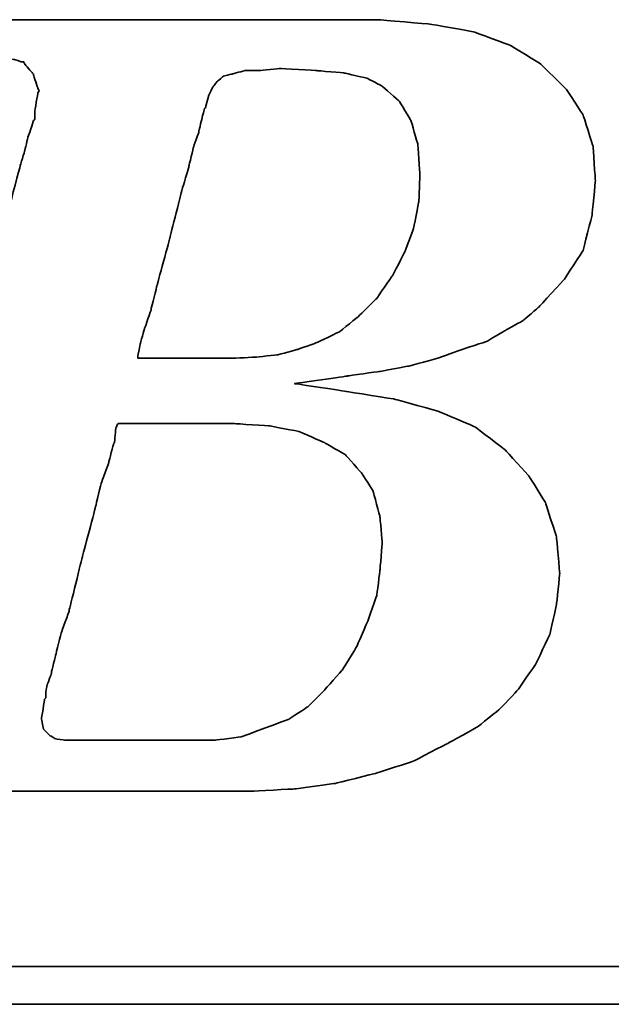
# Model space of a CAD drawing. Header units: millimetres. Extents: x 455 to 856, y 95 to 250.
# Tile 31 of 50: x 753.8 to 757.35, y 138.47 to 144.39. Entities that reach past the tile are written whole.
import ezdxf

# ---------------------------------------------------------------- set-up
doc = ezdxf.new("R2010")
doc.units = ezdxf.units.MM
doc.layers.add('DIM', color=4, linetype='CONTINUOUS')
doc.layers.add('layer 1', color=7, linetype='CONTINUOUS')

# ---------------------------------------------------------------- blocks, each defined once
blk = doc.blocks.new('TBI MOTION logo(完整正式版)')
at = {"layer": 'layer 1', "color": 22, "lineweight": 35}
for points, knots in [([(-64.65375, -6.86375), (-64.65375, -6.86375), (-64.84375, -7.29625), (-64.84375, -7.29625), (-64.84375, -7.29625), (-64.84375, -7.29625), (-64.86875, -7.34375), (-64.86875, -7.34375), (-64.86875, -7.34375), (-64.86875, -7.34375), (-64.86875, -7.36875), (-64.86875, -7.36875), (-64.86875, -7.36875), (-64.86875, -7.36875), (-65.15375, -7.65375), (-65.15375, -7.65375), (-65.15375, -7.65375), (-65.15375, -7.65375), (-65.17875, -7.65375), (-65.17875, -7.65375), (-65.17875, -7.65375), (-65.17875, -7.65375), (-65.20375, -7.67875), (-65.20375, -7.67875), (-65.20375, -7.67875), (-65.20375, -7.67875), (-65.58875, -7.87125), (-65.58875, -7.87125), (-65.58875, -7.87125), (-65.58875, -7.87125), (-65.63375, -7.87125), (-65.63375, -7.87125), (-65.63375, -7.87125), (-65.63375, -7.87125), (-65.65875, -7.89375), (-65.65875, -7.89375), (-65.65875, -7.89375), (-65.65875, -7.89375), (-66.09375, -7.94375), (-66.09375, -7.94375), (-66.09375, -7.94375), (-66.09375, -7.94375), (-66.11375, -7.94375), (-66.11375, -7.94375), (-66.11375, -7.94375), (-66.11375, -7.94375), (-66.16375, -7.94375), (-66.16375, -7.94375), (-66.16375, -7.94375), (-66.16375, -7.94375), (-66.30875, -7.94375), (-66.30875, -7.94375), (-66.30875, -7.94375), (-66.30875, -7.94375), (-66.69375, -7.94375), (-66.69375, -7.94375), (-66.69375, -7.94375), (-66.69375, -7.94375), (-67.07375, -7.94375), (-67.07375, -7.94375), (-67.07375, -7.94375), (-67.07375, -7.94375), (-67.12375, -7.94375), (-67.12375, -7.94375), (-67.12375, -7.94375), (-67.12375, -7.94375), (-67.12375, -7.96625), (-67.12375, -7.96625), (-67.12375, -7.96625), (-67.12375, -7.96625), (-67.14875, -7.99125), (-67.14875, -7.99125), (-67.14875, -7.99125), (-67.14875, -7.99125), (-67.24375, -8.34875), (-67.24375, -8.34875), (-67.24375, -8.34875), (-67.24375, -8.34875), (-67.31375, -8.68625), (-67.31375, -8.68625), (-67.31375, -8.68625), (-67.31375, -8.68625), (-67.26875, -8.68625), (-67.26875, -8.68625), (-67.26875, -8.68625), (-67.26875, -8.68625), (-67.07375, -8.68625), (-67.07375, -8.68625), (-67.07375, -8.68625), (-67.07375, -8.68625), (-66.54875, -8.68625), (-66.54875, -8.68625), (-66.54875, -8.68625), (-66.54875, -8.68625), (-65.82625, -8.68625), (-65.82625, -8.68625), (-65.82625, -8.68625), (-65.82625, -8.68625), (-65.01375, -8.68625), (-65.01375, -8.68625), (-65.01375, -8.68625), (-65.01375, -8.68625), (-64.05375, -8.68625), (-64.05375, -8.68625), (-64.05375, -8.68625), (-64.05375, -8.68625), (-62.08375, -8.68625), (-62.08375, -8.68625), (-62.08375, -8.68625), (-62.08375, -8.68625), (-60.06875, -8.68625), (-60.06875, -8.68625), (-60.06875, -8.68625), (-60.06875, -8.68625), (-59.10875, -8.68625), (-59.10875, -8.68625), (-59.10875, -8.68625), (-59.10875, -8.68625), (-58.29375, -8.68625), (-58.29375, -8.68625), (-58.29375, -8.68625), (-58.29375, -8.68625), (-57.57375, -8.68625), (-57.57375, -8.68625), (-57.57375, -8.68625), (-57.57375, -8.68625), (-57.04875, -8.68625), (-57.04875, -8.68625), (-57.04875, -8.68625), (-57.04875, -8.68625), (-56.85375, -8.68625), (-56.85375, -8.68625), (-56.85375, -8.68625), (-56.85375, -8.68625), (-56.70875, -8.68625), (-56.70875, -8.68625), (-56.70875, -8.68625), (-56.70875, -8.68625), (-56.61375, -8.68625), (-56.61375, -8.68625), (-56.61375, -8.68625), (-56.61375, -8.68625), (-56.56875, -8.68625), (-56.56875, -8.68625), (-56.56875, -8.68625), (-56.56875, -8.68625), (-55.65375, -8.63875), (-55.65375, -8.63875), (-55.65375, -8.63875), (-55.65375, -8.63875), (-54.76875, -8.51875), (-54.76875, -8.51875), (-54.76875, -8.51875), (-54.76875, -8.51875), (-53.90375, -8.30375), (-53.90375, -8.30375), (-53.90375, -8.30375), (-53.90375, -8.30375), (-53.08875, -8.03875), (-53.08875, -8.03875), (-53.08875, -8.03875), (-53.08875, -8.03875), (-52.34375, -7.65375), (-52.34375, -7.65375), (-52.34375, -7.65375), (-52.34375, -7.65375), (-51.69875, -7.29625), (-51.69875, -7.29625), (-51.69875, -7.29625), (-51.69875, -7.29625), (-51.21875, -6.91125), (-51.21875, -6.91125), (-51.21875, -6.91125), (-51.21875, -6.91125), (-50.83375, -6.50375), (-50.83375, -6.50375), (-50.83375, -6.50375), (-50.83375, -6.50375), (-50.44875, -5.94875), (-50.44875, -5.94875), (-50.44875, -5.94875), (-50.44875, -5.94875), (-50.13875, -5.30375), (-50.13875, -5.30375), (-50.13875, -5.30375), (-50.13875, -5.30375), (-49.99375, -4.65375), (-49.99375, -4.65375), (-49.99375, -4.65375), (-49.99375, -4.65375), (-49.92375, -3.98375), (-49.92375, -3.98375), (-49.92375, -3.98375), (-49.92375, -3.98375), (-49.99375, -3.19374), (-49.99375, -3.19374), (-49.99375, -3.19374), (-49.99375, -3.19374), (-50.23374, -2.44874), (-50.23374, -2.44874), (-50.23374, -2.44874), (-50.23374, -2.44874), (-50.59375, -1.87374), (-50.59375, -1.87374), (-50.59375, -1.87374), (-50.59375, -1.87374), (-51.09875, -1.31874), (-51.09875, -1.31874), (-51.09875, -1.31874), (-51.09875, -1.31874), (-51.74375, -0.81875), (-51.74375, -0.81875), (-51.74375, -0.81875), (-51.74375, -0.81875), (-52.53875, -0.48125), (-52.53875, -0.48125), (-52.53875, -0.48125), (-52.53875, -0.48125), (-53.47375, -0.21875), (-53.47375, -0.21875), (-53.47375, -0.21875), (-53.47375, -0.21875), (-54.52875, -0.04874), (-54.52875, -0.04874), (-54.52875, -0.04874), (-54.52875, -0.04874), (-55.65375, 0.12125), (-55.65375, 0.12125), (-55.65375, 0.12125), (-55.65375, 0.12125), (-54.50375, 0.28624), (-54.50375, 0.28624), (-54.50375, 0.28624), (-54.50375, 0.28624), (-53.83375, 0.38124), (-53.83375, 0.38124), (-53.83375, 0.38124), (-53.83375, 0.38124), (-53.18375, 0.50125), (-53.18375, 0.50125), (-53.18375, 0.50125), (-53.18375, 0.50125), (-52.55875, 0.66874), (-52.55875, 0.66874), (-52.55875, 0.66874), (-52.55875, 0.66874), (-52.03375, 0.86124), (-52.03375, 0.86124), (-52.03375, 0.86124), (-52.03375, 0.86124), (-51.50374, 1.03124), (-51.50374, 1.03124), (-51.50374, 1.03124), (-51.50374, 1.03124), (-51.09875, 1.27125), (-51.09875, 1.27125), (-51.09875, 1.27125), (-51.09875, 1.27125), (-50.71375, 1.48624), (-50.71375, 1.48624), (-50.71375, 1.48624), (-50.71375, 1.48624), (-50.37625, 1.77625), (-50.37625, 1.77625), (-50.37625, 1.77625), (-50.37625, 1.77625), (-49.82375, 2.37625), (-49.82375, 2.37625), (-49.82375, 2.37625), (-49.82375, 2.37625), (-49.41875, 2.99625), (-49.41875, 2.99625), (-49.41875, 2.99625), (-49.41875, 2.99625), (-49.22375, 3.76625), (-49.22375, 3.76625), (-49.22375, 3.76625), (-49.22375, 3.76625), (-49.15375, 4.50874), (-49.15375, 4.50874), (-49.15375, 4.50874), (-49.15375, 4.50874), (-49.20375, 5.25125), (-49.20375, 5.25125), (-49.20375, 5.25125), (-49.20375, 5.25125), (-49.41875, 5.92625), (-49.41875, 5.92625), (-49.41875, 5.92625), (-49.41875, 5.92625), (-49.77875, 6.47625), (-49.77875, 6.47625), (-49.77875, 6.47625), (-49.77875, 6.47625), (-50.33125, 7.02624), (-50.33125, 7.02624), (-50.33125, 7.02624), (-50.33125, 7.02624), (-51.00125, 7.43625), (-51.00125, 7.43625), (-51.00125, 7.43625), (-51.00125, 7.43625), (-51.79375, 7.72625), (-51.79375, 7.72625), (-51.79375, 7.72625), (-51.79375, 7.72625), (-52.72875, 7.89124), (-52.72875, 7.89124), (-52.72875, 7.89124), (-52.72875, 7.89124), (-53.83375, 7.98625), (-53.83375, 7.98625), (-53.83375, 7.98625), (-53.83375, 7.98625), (-53.92875, 7.98625), (-53.92875, 7.98625), (-53.92875, 7.98625), (-53.92875, 7.98625), (-54.26375, 7.98625), (-54.26375, 7.98625), (-54.26375, 7.98625), (-54.26375, 7.98625), (-54.74375, 7.98625), (-54.74375, 7.98625), (-54.74375, 7.98625), (-54.74375, 7.98625), (-55.36875, 7.98625), (-55.36875, 7.98625), (-55.36875, 7.98625), (-55.36875, 7.98625), (-56.13375, 7.98625), (-56.13375, 7.98625), (-56.13375, 7.98625), (-56.13375, 7.98625), (-56.94875, 7.98625), (-56.94875, 7.98625), (-56.94875, 7.98625), (-56.94875, 7.98625), (-58.77625, 7.98625), (-58.77625, 7.98625), (-58.77625, 7.98625), (-58.77625, 7.98625), (-60.59875, 7.98625), (-60.59875, 7.98625), (-60.59875, 7.98625), (-60.59875, 7.98625), (-61.41375, 7.98625), (-61.41375, 7.98625), (-61.41375, 7.98625), (-61.41375, 7.98625), (-62.17875, 7.98625), (-62.17875, 7.98625), (-62.17875, 7.98625), (-62.17875, 7.98625), (-62.80375, 7.98625), (-62.80375, 7.98625), (-62.80375, 7.98625), (-62.80375, 7.98625), (-63.30625, 7.98625), (-63.30625, 7.98625), (-63.30625, 7.98625), (-63.30625, 7.98625), (-63.57375, 7.98625), (-63.57375, 7.98625), (-63.57375, 7.98625), (-63.57375, 7.98625), (-63.57375, 7.96375), (-63.57375, 7.96375), (-63.57375, 7.96375), (-63.57375, 7.96375), (-63.59875, 7.94125), (-63.59875, 7.94125), (-63.59875, 7.94125), (-63.59875, 7.94125), (-63.69375, 7.55625), (-63.69375, 7.55625), (-63.69375, 7.55625), (-63.69375, 7.55625), (-63.76375, 7.24624), (-63.76375, 7.24624), (-63.76375, 7.24624), (-63.76375, 7.24624), (-63.23875, 7.24624), (-63.23875, 7.24624), (-63.23875, 7.24624), (-63.23875, 7.24624), (-62.75875, 7.24624), (-62.75875, 7.24624), (-62.75875, 7.24624), (-62.75875, 7.24624), (-62.61125, 7.24624), (-62.61125, 7.24624), (-62.61125, 7.24624), (-62.61125, 7.24624), (-62.56625, 7.24624), (-62.56625, 7.24624), (-62.56625, 7.24624), (-62.56625, 7.24624), (-62.22875, 7.24624), (-62.22875, 7.24624), (-62.22875, 7.24624), (-62.22875, 7.24624), (-62.20375, 7.24624), (-62.20375, 7.24624), (-62.20375, 7.24624), (-62.20375, 7.24624), (-62.17875, 7.21875), (-62.17875, 7.21875), (-62.17875, 7.21875), (-62.17875, 7.21875), (-61.96375, 7.17125), (-61.96375, 7.17125), (-61.96375, 7.17125), (-61.96375, 7.17125), (-61.72375, 7.12624), (-61.72375, 7.12624), (-61.72375, 7.12624), (-61.72375, 7.12624), (-61.70375, 7.12624), (-61.70375, 7.12624), (-61.70375, 7.12624), (-61.70375, 7.12624), (-61.55875, 7.07624), (-61.55875, 7.07624), (-61.55875, 7.07624), (-61.55875, 7.07624), (-61.50875, 7.07624), (-61.50875, 7.07624), (-61.50875, 7.07624), (-61.50875, 7.07624), (-61.48375, 7.02624), (-61.48375, 7.02624), (-61.48375, 7.02624), (-61.48375, 7.02624), (-61.31875, 6.83375), (-61.31875, 6.83375), (-61.31875, 6.83375), (-61.31875, 6.83375), (-61.29375, 6.81125), (-61.29375, 6.81125), (-61.29375, 6.81125), (-61.29375, 6.81125), (-61.29375, 6.78625), (-61.29375, 6.78625), (-61.29375, 6.78625), (-61.29375, 6.78625), (-61.19875, 6.50124), (-61.19875, 6.50124), (-61.19875, 6.50124), (-61.19875, 6.50124), (-61.17375, 6.45124), (-61.17375, 6.45124), (-61.17375, 6.45124), (-61.17375, 6.45124), (-61.19875, 6.40625), (-61.19875, 6.40625), (-61.19875, 6.40625), (-61.19875, 6.40625), (-61.26875, 5.99624), (-61.26875, 5.99624), (-61.26875, 5.99624), (-61.26875, 5.99624), (-61.26875, 5.85125), (-61.26875, 5.85125), (-61.26875, 5.85125), (-61.26875, 5.85125), (-61.26875, 5.82625), (-61.26875, 5.82625), (-61.26875, 5.82625), (-61.26875, 5.82625), (-61.29375, 5.80625), (-61.29375, 5.80625), (-61.29375, 5.80625), (-61.29375, 5.80625), (-61.34125, 5.66125), (-61.34125, 5.66125), (-61.34125, 5.66125), (-61.34125, 5.66125), (-61.41375, 5.44625), (-61.41375, 5.44625), (-61.41375, 5.44625), (-61.41375, 5.44625), (-61.48375, 5.15625), (-61.48375, 5.15625), (-61.48375, 5.15625), (-61.48375, 5.15625), (-61.58375, 4.82124), (-61.58375, 4.82124), (-61.58375, 4.82124), (-61.58375, 4.82124), (-61.79875, 4.00375), (-61.79875, 4.00375), (-61.79875, 4.00375), (-61.79875, 4.00375), (-62.05875, 2.99625), (-62.05875, 2.99625), (-62.05875, 2.99625), (-62.05875, 2.99625), (-62.34875, 1.91625), (-62.34875, 1.91625), (-62.34875, 1.91625), (-62.34875, 1.91625), (-62.97375, -0.41124), (-62.97375, -0.41124), (-62.97375, -0.41124), (-62.97375, -0.41124), (-63.59875, -2.75875), (-63.59875, -2.75875), (-63.59875, -2.75875), (-63.59875, -2.75875), (-63.88375, -3.86374), (-63.88375, -3.86374), (-63.88375, -3.86374), (-63.88375, -3.86374), (-64.14875, -4.82374), (-64.14875, -4.82374), (-64.14875, -4.82374), (-64.14875, -4.82374), (-64.36375, -5.64125), (-64.36375, -5.64125), (-64.36375, -5.64125), (-64.36375, -5.64125), (-64.43625, -5.97625), (-64.43625, -5.97625), (-64.43625, -5.97625), (-64.43625, -5.97625), (-64.50875, -6.28625), (-64.50875, -6.28625), (-64.50875, -6.28625), (-64.50875, -6.28625), (-64.50875, -6.30875), (-64.50875, -6.30875), (-64.50875, -6.30875), (-64.50875, -6.30875), (-64.57875, -6.50375), (-64.57875, -6.50375), (-64.57875, -6.50375), (-64.57875, -6.50375), (-64.62875, -6.69625), (-64.62875, -6.69625), (-64.62875, -6.69625), (-64.62875, -6.69625), (-64.62875, -6.76875), (-64.62875, -6.76875), (-64.62875, -6.76875), (-64.62875, -6.76875), (-64.62875, -6.81375), (-64.62875, -6.81375), (-64.62875, -6.81375), (-64.62875, -6.81375), (-64.62875, -6.83875), (-64.62875, -6.83875), (-64.62875, -6.83875), (-64.62875, -6.83875), (-64.65375, -6.86375), (-64.65375, -6.86375)], [0, 0, 0, 0, 0.00719424, 0.00719424, 0.00719424, 0.00719425, 0.01438849, 0.01438849, 0.01438849, 0.0143885, 0.02158273, 0.02158273, 0.02158273, 0.02158274, 0.02877698, 0.02877698, 0.02877698, 0.02877699, 0.03597122, 0.03597122, 0.03597122, 0.03597123, 0.04316547, 0.04316547, 0.04316547, 0.04316548, 0.05035971, 0.05035971, 0.05035971, 0.05035972, 0.05755396, 0.05755396, 0.05755396, 0.05755397, 0.0647482, 0.0647482, 0.0647482, 0.06474821, 0.07194245, 0.07194245, 0.07194245, 0.07194246, 0.07913669, 0.07913669, 0.07913669, 0.0791367, 0.08633094, 0.08633094, 0.08633094, 0.08633095, 0.09352518, 0.09352518, 0.09352518, 0.09352519, 0.10071942, 0.10071942, 0.10071942, 0.10071943, 0.10791367, 0.10791367, 0.10791367, 0.10791368, 0.11510791, 0.11510791, 0.11510791, 0.11510792, 0.12230216, 0.12230216, 0.12230216, 0.12230217, 0.1294964, 0.1294964, 0.1294964, 0.12949641, 0.13669065, 0.13669065, 0.13669065, 0.13669066, 0.14388489, 0.14388489, 0.14388489, 0.1438849, 0.15107914, 0.15107914, 0.15107914, 0.15107915, 0.15827338, 0.15827338, 0.15827338, 0.15827339, 0.16546763, 0.16546763, 0.16546763, 0.16546764, 0.17266187, 0.17266187, 0.17266187, 0.17266188, 0.17985612, 0.17985612, 0.17985612, 0.17985613, 0.18705036, 0.18705036, 0.18705036, 0.18705037, 0.1942446, 0.1942446, 0.1942446, 0.19424461, 0.20143885, 0.20143885, 0.20143885, 0.20143886, 0.20863309, 0.20863309, 0.20863309, 0.2086331, 0.21582734, 0.21582734, 0.21582734, 0.21582735, 0.22302158, 0.22302158, 0.22302158, 0.22302159, 0.23021583, 0.23021583, 0.23021583, 0.23021584, 0.23741007, 0.23741007, 0.23741007, 0.23741008, 0.24460432, 0.24460432, 0.24460432, 0.24460433, 0.25179856, 0.25179856, 0.25179856, 0.25179857, 0.25899281, 0.25899281, 0.25899281, 0.25899282, 0.26618705, 0.26618705, 0.26618705, 0.26618706, 0.27338129, 0.27338129, 0.27338129, 0.2733813, 0.28057554, 0.28057554, 0.28057554, 0.28057555, 0.28776978, 0.28776978, 0.28776978, 0.28776979, 0.29496403, 0.29496403, 0.29496403, 0.29496404, 0.30215827, 0.30215827, 0.30215827, 0.30215828, 0.30935252, 0.30935252, 0.30935252, 0.30935253, 0.31654676, 0.31654676, 0.31654676, 0.31654677, 0.32374101, 0.32374101, 0.32374101, 0.32374102, 0.33093525, 0.33093525, 0.33093525, 0.33093526, 0.3381295, 0.3381295, 0.3381295, 0.33812951, 0.34532374, 0.34532374, 0.34532374, 0.34532375, 0.35251799, 0.35251799, 0.35251799, 0.352518, 0.35971223, 0.35971223, 0.35971223, 0.35971224, 0.36690647, 0.36690647, 0.36690647, 0.36690648, 0.37410072, 0.37410072, 0.37410072, 0.37410073, 0.38129496, 0.38129496, 0.38129496, 0.38129497, 0.38848921, 0.38848921, 0.38848921, 0.38848922, 0.39568345, 0.39568345, 0.39568345, 0.39568346, 0.4028777, 0.4028777, 0.4028777, 0.40287771, 0.41007194, 0.41007194, 0.41007194, 0.41007195, 0.41726619, 0.41726619, 0.41726619, 0.4172662, 0.42446043, 0.42446043, 0.42446043, 0.42446044, 0.43165468, 0.43165468, 0.43165468, 0.43165469, 0.43884892, 0.43884892, 0.43884892, 0.43884893, 0.44604317, 0.44604317, 0.44604317, 0.44604318, 0.45323741, 0.45323741, 0.45323741, 0.45323742, 0.46043165, 0.46043165, 0.46043165, 0.46043166, 0.4676259, 0.4676259, 0.4676259, 0.46762591, 0.47482014, 0.47482014, 0.47482014, 0.47482015, 0.48201439, 0.48201439, 0.48201439, 0.4820144, 0.48920863, 0.48920863, 0.48920863, 0.48920864, 0.49640288, 0.49640288, 0.49640288, 0.49640289, 0.50359712, 0.50359712, 0.50359712, 0.50359713, 0.51079137, 0.51079137, 0.51079137, 0.51079138, 0.51798561, 0.51798561, 0.51798561, 0.51798562, 0.52517986, 0.52517986, 0.52517986, 0.52517987, 0.5323741, 0.5323741, 0.5323741, 0.53237411, 0.53956835, 0.53956835, 0.53956835, 0.53956836, 0.54676259, 0.54676259, 0.54676259, 0.5467626, 0.55395683, 0.55395683, 0.55395683, 0.55395684, 0.56115108, 0.56115108, 0.56115108, 0.56115109, 0.56834532, 0.56834532, 0.56834532, 0.56834533, 0.57553957, 0.57553957, 0.57553957, 0.57553958, 0.58273381, 0.58273381, 0.58273381, 0.58273382, 0.58992806, 0.58992806, 0.58992806, 0.58992807, 0.5971223, 0.5971223, 0.5971223, 0.59712231, 0.60431655, 0.60431655, 0.60431655, 0.60431656, 0.61151079, 0.61151079, 0.61151079, 0.6115108, 0.61870504, 0.61870504, 0.61870504, 0.61870505, 0.62589928, 0.62589928, 0.62589928, 0.62589929, 0.63309353, 0.63309353, 0.63309353, 0.63309354, 0.64028777, 0.64028777, 0.64028777, 0.64028778, 0.64748201, 0.64748201, 0.64748201, 0.64748202, 0.65467626, 0.65467626, 0.65467626, 0.65467627, 0.6618705, 0.6618705, 0.6618705, 0.66187051, 0.66906475, 0.66906475, 0.66906475, 0.66906476, 0.67625899, 0.67625899, 0.67625899, 0.676259, 0.68345324, 0.68345324, 0.68345324, 0.68345325, 0.69064748, 0.69064748, 0.69064748, 0.69064749, 0.69784173, 0.69784173, 0.69784173, 0.69784174, 0.70503597, 0.70503597, 0.70503597, 0.70503598, 0.71223022, 0.71223022, 0.71223022, 0.71223023, 0.71942446, 0.71942446, 0.71942446, 0.71942447, 0.72661871, 0.72661871, 0.72661871, 0.72661872, 0.73381295, 0.73381295, 0.73381295, 0.73381296, 0.74100719, 0.74100719, 0.74100719, 0.7410072, 0.74820144, 0.74820144, 0.74820144, 0.74820145, 0.75539568, 0.75539568, 0.75539568, 0.75539569, 0.76258993, 0.76258993, 0.76258993, 0.76258994, 0.76978417, 0.76978417, 0.76978417, 0.76978418, 0.77697842, 0.77697842, 0.77697842, 0.77697843, 0.78417266, 0.78417266, 0.78417266, 0.78417267, 0.79136691, 0.79136691, 0.79136691, 0.79136692, 0.79856115, 0.79856115, 0.79856115, 0.79856116, 0.8057554, 0.8057554, 0.8057554, 0.80575541, 0.81294964, 0.81294964, 0.81294964, 0.81294965, 0.82014388, 0.82014388, 0.82014388, 0.82014389, 0.82733813, 0.82733813, 0.82733813, 0.82733814, 0.83453237, 0.83453237, 0.83453237, 0.83453238, 0.84172662, 0.84172662, 0.84172662, 0.84172663, 0.84892086, 0.84892086, 0.84892086, 0.84892087, 0.85611511, 0.85611511, 0.85611511, 0.85611512, 0.86330935, 0.86330935, 0.86330935, 0.86330936, 0.8705036, 0.8705036, 0.8705036, 0.87050361, 0.87769784, 0.87769784, 0.87769784, 0.87769785, 0.88489209, 0.88489209, 0.88489209, 0.8848921, 0.89208633, 0.89208633, 0.89208633, 0.89208634, 0.89928058, 0.89928058, 0.89928058, 0.89928059, 0.90647482, 0.90647482, 0.90647482, 0.90647483, 0.91366906, 0.91366906, 0.91366906, 0.91366907, 0.92086331, 0.92086331, 0.92086331, 0.92086332, 0.92805755, 0.92805755, 0.92805755, 0.92805756, 0.9352518, 0.9352518, 0.9352518, 0.93525181, 0.94244604, 0.94244604, 0.94244604, 0.94244605, 0.94964029, 0.94964029, 0.94964029, 0.9496403, 0.95683453, 0.95683453, 0.95683453, 0.95683454, 0.96402878, 0.96402878, 0.96402878, 0.96402879, 0.97122302, 0.97122302, 0.97122302, 0.97122303, 0.97841727, 0.97841727, 0.97841727, 0.97841728, 0.98561151, 0.98561151, 0.98561151, 0.98561152, 0.99280576, 0.99280576, 0.99280576, 0.99280577, 1, 1, 1, 1]), ([(-57.50375, 6.35625), (-57.50375, 6.35625), (-57.57375, 6.11625), (-57.57375, 6.11625), (-57.57375, 6.11625), (-57.57375, 6.11625), (-57.57375, 6.09125), (-57.57375, 6.09125), (-57.57375, 6.09125), (-57.57375, 6.09125), (-57.59875, 6.06625), (-57.59875, 6.06625), (-57.59875, 6.06625), (-57.59875, 6.06625), (-57.64875, 5.87625), (-57.64875, 5.87625), (-57.64875, 5.87625), (-57.64875, 5.87625), (-57.71875, 5.58875), (-57.71875, 5.58875), (-57.71875, 5.58875), (-57.71875, 5.58875), (-57.71875, 5.56625), (-57.71875, 5.56625), (-57.71875, 5.56625), (-57.71875, 5.56625), (-57.83875, 5.23125), (-57.83875, 5.23125), (-57.83875, 5.23125), (-57.83875, 5.23125), (-57.93625, 4.82124), (-57.93625, 4.82124), (-57.93625, 4.82124), (-57.93625, 4.82124), (-57.93625, 4.79624), (-57.93625, 4.79624), (-57.93625, 4.79624), (-57.93625, 4.79624), (-58.07875, 4.34125), (-58.07875, 4.34125), (-58.07875, 4.34125), (-58.07875, 4.34125), (-58.34375, 3.28625), (-58.34375, 3.28625), (-58.34375, 3.28625), (-58.34375, 3.28625), (-58.62875, 2.23124), (-58.62875, 2.23124), (-58.62875, 2.23124), (-58.62875, 2.23124), (-58.74875, 1.75125), (-58.74875, 1.75125), (-58.74875, 1.75125), (-58.74875, 1.75125), (-58.74875, 1.72625), (-58.74875, 1.72625), (-58.74875, 1.72625), (-58.74875, 1.72625), (-58.89375, 1.31625), (-58.89375, 1.31625), (-58.89375, 1.31625), (-58.89375, 1.31625), (-58.98875, 0.98124), (-58.98875, 0.98124), (-58.98875, 0.98124), (-58.98875, 0.98124), (-59.03875, 0.71625), (-59.03875, 0.71625), (-59.03875, 0.71625), (-59.03875, 0.71625), (-59.03875, 0.66874), (-59.03875, 0.66874), (-59.03875, 0.66874), (-59.03875, 0.66874), (-58.91875, 0.66874), (-58.91875, 0.66874), (-58.91875, 0.66874), (-58.91875, 0.66874), (-58.53375, 0.66874), (-58.53375, 0.66874), (-58.53375, 0.66874), (-58.53375, 0.66874), (-58.10375, 0.66874), (-58.10375, 0.66874), (-58.10375, 0.66874), (-58.10375, 0.66874), (-57.66875, 0.66874), (-57.66875, 0.66874), (-57.66875, 0.66874), (-57.66875, 0.66874), (-57.33375, 0.66874), (-57.33375, 0.66874), (-57.33375, 0.66874), (-57.33375, 0.66874), (-57.09375, 0.66874), (-57.09375, 0.66874), (-57.09375, 0.66874), (-57.09375, 0.66874), (-56.99875, 0.66874), (-56.99875, 0.66874), (-56.99875, 0.66874), (-56.99875, 0.66874), (-56.49375, 0.69374), (-56.49375, 0.69374), (-56.49375, 0.69374), (-56.49375, 0.69374), (-56.01375, 0.74374), (-56.01375, 0.74374), (-56.01375, 0.74374), (-56.01375, 0.74374), (-55.58375, 0.86124), (-55.58375, 0.86124), (-55.58375, 0.86124), (-55.58375, 0.86124), (-55.17375, 1.00624), (-55.17375, 1.00624), (-55.17375, 1.00624), (-55.17375, 1.00624), (-54.67375, 1.24625), (-54.67375, 1.24625), (-54.67375, 1.24625), (-54.67375, 1.24625), (-54.26375, 1.58124), (-54.26375, 1.58124), (-54.26375, 1.58124), (-54.26375, 1.58124), (-53.87875, 1.96374), (-53.87875, 1.96374), (-53.87875, 1.96374), (-53.87875, 1.96374), (-53.54375, 2.44625), (-53.54375, 2.44625), (-53.54375, 2.44625), (-53.54375, 2.44625), (-53.27875, 2.95125), (-53.27875, 2.95125), (-53.27875, 2.95125), (-53.27875, 2.95125), (-53.08875, 3.45124), (-53.08875, 3.45124), (-53.08875, 3.45124), (-53.08875, 3.45124), (-52.96875, 4.05124), (-52.96875, 4.05124), (-52.96875, 4.05124), (-52.96875, 4.05124), (-52.94375, 4.65125), (-52.94375, 4.65125), (-52.94375, 4.65125), (-52.94375, 4.65125), (-52.99375, 5.30125), (-52.99375, 5.30125), (-52.99375, 5.30125), (-52.99375, 5.30125), (-53.13875, 5.80625), (-53.13875, 5.80625), (-53.13875, 5.80625), (-53.13875, 5.80625), (-53.39875, 6.23625), (-53.39875, 6.23625), (-53.39875, 6.23625), (-53.39875, 6.23625), (-53.75875, 6.54875), (-53.75875, 6.54875), (-53.75875, 6.54875), (-53.75875, 6.54875), (-54.07375, 6.71625), (-54.07375, 6.71625), (-54.07375, 6.71625), (-54.07375, 6.71625), (-54.57375, 6.83375), (-54.57375, 6.83375), (-54.57375, 6.83375), (-54.57375, 6.83375), (-55.17375, 6.88625), (-55.17375, 6.88625), (-55.17375, 6.88625), (-55.17375, 6.88625), (-55.96875, 6.93125), (-55.96875, 6.93125), (-55.96875, 6.93125), (-55.96875, 6.93125), (-56.39875, 6.88625), (-56.39875, 6.88625), (-56.39875, 6.88625), (-56.39875, 6.88625), (-56.42125, 6.88625), (-56.42125, 6.88625), (-56.42125, 6.88625), (-56.42125, 6.88625), (-56.73375, 6.88625), (-56.73375, 6.88625), (-56.73375, 6.88625), (-56.73375, 6.88625), (-56.99875, 6.81125), (-56.99875, 6.81125), (-56.99875, 6.81125), (-56.99875, 6.81125), (-57.02375, 6.81125), (-57.02375, 6.81125), (-57.02375, 6.81125), (-57.02375, 6.81125), (-57.18875, 6.76625), (-57.18875, 6.76625), (-57.18875, 6.76625), (-57.18875, 6.76625), (-57.30875, 6.66625), (-57.30875, 6.66625), (-57.30875, 6.66625), (-57.30875, 6.66625), (-57.40875, 6.54875), (-57.40875, 6.54875), (-57.40875, 6.54875), (-57.40875, 6.54875), (-57.50375, 6.35625), (-57.50375, 6.35625)], [0, 0, 0, 0, 0.01851852, 0.01851852, 0.01851852, 0.01851853, 0.03703704, 0.03703704, 0.03703704, 0.03703705, 0.05555556, 0.05555556, 0.05555556, 0.05555557, 0.07407407, 0.07407407, 0.07407407, 0.07407408, 0.09259259, 0.09259259, 0.09259259, 0.0925926, 0.11111111, 0.11111111, 0.11111111, 0.11111112, 0.12962963, 0.12962963, 0.12962963, 0.12962964, 0.14814815, 0.14814815, 0.14814815, 0.14814816, 0.16666667, 0.16666667, 0.16666667, 0.16666668, 0.18518519, 0.18518519, 0.18518519, 0.1851852, 0.2037037, 0.2037037, 0.2037037, 0.20370371, 0.22222222, 0.22222222, 0.22222222, 0.22222223, 0.24074074, 0.24074074, 0.24074074, 0.24074075, 0.25925926, 0.25925926, 0.25925926, 0.25925927, 0.27777778, 0.27777778, 0.27777778, 0.27777779, 0.2962963, 0.2962963, 0.2962963, 0.29629631, 0.31481481, 0.31481481, 0.31481481, 0.31481482, 0.33333333, 0.33333333, 0.33333333, 0.33333334, 0.35185185, 0.35185185, 0.35185185, 0.35185186, 0.37037037, 0.37037037, 0.37037037, 0.37037038, 0.38888889, 0.38888889, 0.38888889, 0.3888889, 0.40740741, 0.40740741, 0.40740741, 0.40740742, 0.42592593, 0.42592593, 0.42592593, 0.42592594, 0.44444444, 0.44444444, 0.44444444, 0.44444445, 0.46296296, 0.46296296, 0.46296296, 0.46296297, 0.48148148, 0.48148148, 0.48148148, 0.48148149, 0.5, 0.5, 0.5, 0.50000001, 0.51851852, 0.51851852, 0.51851852, 0.51851853, 0.53703704, 0.53703704, 0.53703704, 0.53703705, 0.55555556, 0.55555556, 0.55555556, 0.55555557, 0.57407407, 0.57407407, 0.57407407, 0.57407408, 0.59259259, 0.59259259, 0.59259259, 0.5925926, 0.61111111, 0.61111111, 0.61111111, 0.61111112, 0.62962963, 0.62962963, 0.62962963, 0.62962964, 0.64814815, 0.64814815, 0.64814815, 0.64814816, 0.66666667, 0.66666667, 0.66666667, 0.66666668, 0.68518519, 0.68518519, 0.68518519, 0.6851852, 0.7037037, 0.7037037, 0.7037037, 0.70370371, 0.72222222, 0.72222222, 0.72222222, 0.72222223, 0.74074074, 0.74074074, 0.74074074, 0.74074075, 0.75925926, 0.75925926, 0.75925926, 0.75925927, 0.77777778, 0.77777778, 0.77777778, 0.77777779, 0.7962963, 0.7962963, 0.7962963, 0.79629631, 0.81481481, 0.81481481, 0.81481481, 0.81481482, 0.83333333, 0.83333333, 0.83333333, 0.83333334, 0.85185185, 0.85185185, 0.85185185, 0.85185186, 0.87037037, 0.87037037, 0.87037037, 0.87037038, 0.88888889, 0.88888889, 0.88888889, 0.8888889, 0.90740741, 0.90740741, 0.90740741, 0.90740742, 0.92592593, 0.92592593, 0.92592593, 0.92592594, 0.94444444, 0.94444444, 0.94444444, 0.94444445, 0.96296296, 0.96296296, 0.96296296, 0.96296297, 0.98148148, 0.98148148, 0.98148148, 0.98148149, 1, 1, 1, 1]), ([(-61.03125, -6.57375), (-61.03125, -6.57375), (-61.03125, -6.67125), (-61.03125, -6.67125), (-61.03125, -6.67125), (-61.03125, -6.67125), (-61.05375, -6.69625), (-61.05375, -6.69625), (-61.05375, -6.69625), (-61.05375, -6.69625), (-61.12375, -7.12875), (-61.12375, -7.12875), (-61.12375, -7.12875), (-61.12375, -7.12875), (-61.07875, -7.34375), (-61.07875, -7.34375), (-61.07875, -7.34375), (-61.07875, -7.34375), (-60.93375, -7.48875), (-60.93375, -7.48875), (-60.93375, -7.48875), (-60.93375, -7.48875), (-60.81375, -7.55625), (-60.81375, -7.55625), (-60.81375, -7.55625), (-60.81375, -7.55625), (-60.62375, -7.58375), (-60.62375, -7.58375), (-60.62375, -7.58375), (-60.62375, -7.58375), (-60.30875, -7.58375), (-60.30875, -7.58375), (-60.30875, -7.58375), (-60.30875, -7.58375), (-59.97375, -7.58375), (-59.97375, -7.58375), (-59.97375, -7.58375), (-59.97375, -7.58375), (-59.87875, -7.58375), (-59.87875, -7.58375), (-59.87875, -7.58375), (-59.87875, -7.58375), (-59.63625, -7.58375), (-59.63625, -7.58375), (-59.63625, -7.58375), (-59.63625, -7.58375), (-58.96875, -7.58375), (-58.96875, -7.58375), (-58.96875, -7.58375), (-58.96875, -7.58375), (-58.29375, -7.58375), (-58.29375, -7.58375), (-58.29375, -7.58375), (-58.29375, -7.58375), (-58.05375, -7.58375), (-58.05375, -7.58375), (-58.05375, -7.58375), (-58.05375, -7.58375), (-57.98375, -7.58375), (-57.98375, -7.58375), (-57.98375, -7.58375), (-57.98375, -7.58375), (-57.35875, -7.58375), (-57.35875, -7.58375), (-57.35875, -7.58375), (-57.35875, -7.58375), (-56.78375, -7.50875), (-56.78375, -7.50875), (-56.78375, -7.50875), (-56.78375, -7.50875), (-56.27875, -7.31875), (-56.27875, -7.31875), (-56.27875, -7.31875), (-56.27875, -7.31875), (-55.77375, -7.12875), (-55.77375, -7.12875), (-55.77375, -7.12875), (-55.77375, -7.12875), (-55.36875, -6.86375), (-55.36875, -6.86375), (-55.36875, -6.86375), (-55.36875, -6.86375), (-55.00875, -6.50375), (-55.00875, -6.50375), (-55.00875, -6.50375), (-55.00875, -6.50375), (-54.62375, -6.06875), (-54.62375, -6.06875), (-54.62375, -6.06875), (-54.62375, -6.06875), (-54.31375, -5.56875), (-54.31375, -5.56875), (-54.31375, -5.56875), (-54.31375, -5.56875), (-54.07375, -5.01625), (-54.07375, -5.01625), (-54.07375, -5.01625), (-54.07375, -5.01625), (-53.87875, -4.46374), (-53.87875, -4.46374), (-53.87875, -4.46374), (-53.87875, -4.46374), (-53.80875, -3.91375), (-53.80875, -3.91375), (-53.80875, -3.91375), (-53.80875, -3.91375), (-53.75875, -3.31375), (-53.75875, -3.31375), (-53.75875, -3.31375), (-53.75875, -3.31375), (-53.80875, -2.75875), (-53.80875, -2.75875), (-53.80875, -2.75875), (-53.80875, -2.75875), (-53.95375, -2.20875), (-53.95375, -2.20875), (-53.95375, -2.20875), (-53.95375, -2.20875), (-54.19375, -1.82625), (-54.19375, -1.82625), (-54.19375, -1.82625), (-54.19375, -1.82625), (-54.55375, -1.41875), (-54.55375, -1.41875), (-54.55375, -1.41875), (-54.55375, -1.41875), (-55.00875, -1.15125), (-55.00875, -1.15125), (-55.00875, -1.15125), (-55.00875, -1.15125), (-55.56125, -0.91375), (-55.56125, -0.91375), (-55.56125, -0.91375), (-55.56125, -0.91375), (-56.18125, -0.79375), (-56.18125, -0.79375), (-56.18125, -0.79375), (-56.18125, -0.79375), (-56.94875, -0.74374), (-56.94875, -0.74374), (-56.94875, -0.74374), (-56.94875, -0.74374), (-56.99875, -0.74374), (-56.99875, -0.74374), (-56.99875, -0.74374), (-56.99875, -0.74374), (-57.09375, -0.74374), (-57.09375, -0.74374), (-57.09375, -0.74374), (-57.09375, -0.74374), (-57.38375, -0.74374), (-57.38375, -0.74374), (-57.38375, -0.74374), (-57.38375, -0.74374), (-57.76875, -0.74374), (-57.76875, -0.74374), (-57.76875, -0.74374), (-57.76875, -0.74374), (-58.24625, -0.74374), (-58.24625, -0.74374), (-58.24625, -0.74374), (-58.24625, -0.74374), (-58.72875, -0.74374), (-58.72875, -0.74374), (-58.72875, -0.74374), (-58.72875, -0.74374), (-59.20875, -0.74374), (-59.20875, -0.74374), (-59.20875, -0.74374), (-59.20875, -0.74374), (-59.46875, -0.74374), (-59.46875, -0.74374), (-59.46875, -0.74374), (-59.46875, -0.74374), (-59.51625, -0.83875), (-59.51625, -0.83875), (-59.51625, -0.83875), (-59.51625, -0.83875), (-59.54375, -1.15125), (-59.54375, -1.15125), (-59.54375, -1.15125), (-59.54375, -1.15125), (-59.56375, -1.17874), (-59.56375, -1.17874), (-59.56375, -1.17874), (-59.56375, -1.17874), (-59.66375, -1.55875), (-59.66375, -1.55875), (-59.66375, -1.55875), (-59.66375, -1.55875), (-59.66375, -1.58375), (-59.66375, -1.58375), (-59.66375, -1.58375), (-59.66375, -1.58375), (-59.82875, -2.01874), (-59.82875, -2.01874), (-59.82875, -2.01874), (-59.82875, -2.01874), (-59.94875, -2.52125), (-59.94875, -2.52125), (-59.94875, -2.52125), (-59.94875, -2.52125), (-60.23875, -3.62375), (-60.23875, -3.62375), (-60.23875, -3.62375), (-60.23875, -3.62375), (-60.52375, -4.77624), (-60.52375, -4.77624), (-60.52375, -4.77624), (-60.52375, -4.77624), (-60.52375, -4.79874), (-60.52375, -4.79874), (-60.52375, -4.79874), (-60.52375, -4.79874), (-60.69125, -5.25375), (-60.69125, -5.25375), (-60.69125, -5.25375), (-60.69125, -5.25375), (-60.81375, -5.73625), (-60.81375, -5.73625), (-60.81375, -5.73625), (-60.81375, -5.73625), (-60.90875, -6.11875), (-60.90875, -6.11875), (-60.90875, -6.11875), (-60.90875, -6.11875), (-60.90875, -6.14375), (-60.90875, -6.14375), (-60.90875, -6.14375), (-60.90875, -6.14375), (-61.00375, -6.40875), (-61.00375, -6.40875), (-61.00375, -6.40875), (-61.00375, -6.40875), (-61.03125, -6.57375), (-61.03125, -6.57375)], [0, 0, 0, 0, 0.01694915, 0.01694915, 0.01694915, 0.01694916, 0.03389831, 0.03389831, 0.03389831, 0.03389832, 0.05084746, 0.05084746, 0.05084746, 0.05084747, 0.06779661, 0.06779661, 0.06779661, 0.06779662, 0.08474576, 0.08474576, 0.08474576, 0.08474577, 0.10169492, 0.10169492, 0.10169492, 0.10169493, 0.11864407, 0.11864407, 0.11864407, 0.11864408, 0.13559322, 0.13559322, 0.13559322, 0.13559323, 0.15254237, 0.15254237, 0.15254237, 0.15254238, 0.16949153, 0.16949153, 0.16949153, 0.16949154, 0.18644068, 0.18644068, 0.18644068, 0.18644069, 0.20338983, 0.20338983, 0.20338983, 0.20338984, 0.22033898, 0.22033898, 0.22033898, 0.22033899, 0.23728814, 0.23728814, 0.23728814, 0.23728815, 0.25423729, 0.25423729, 0.25423729, 0.2542373, 0.27118644, 0.27118644, 0.27118644, 0.27118645, 0.28813559, 0.28813559, 0.28813559, 0.2881356, 0.30508475, 0.30508475, 0.30508475, 0.30508476, 0.3220339, 0.3220339, 0.3220339, 0.32203391, 0.33898305, 0.33898305, 0.33898305, 0.33898306, 0.3559322, 0.3559322, 0.3559322, 0.35593221, 0.37288136, 0.37288136, 0.37288136, 0.37288137, 0.38983051, 0.38983051, 0.38983051, 0.38983052, 0.40677966, 0.40677966, 0.40677966, 0.40677967, 0.42372881, 0.42372881, 0.42372881, 0.42372882, 0.44067797, 0.44067797, 0.44067797, 0.44067798, 0.45762712, 0.45762712, 0.45762712, 0.45762713, 0.47457627, 0.47457627, 0.47457627, 0.47457628, 0.49152542, 0.49152542, 0.49152542, 0.49152543, 0.50847458, 0.50847458, 0.50847458, 0.50847459, 0.52542373, 0.52542373, 0.52542373, 0.52542374, 0.54237288, 0.54237288, 0.54237288, 0.54237289, 0.55932203, 0.55932203, 0.55932203, 0.55932204, 0.57627119, 0.57627119, 0.57627119, 0.5762712, 0.59322034, 0.59322034, 0.59322034, 0.59322035, 0.61016949, 0.61016949, 0.61016949, 0.6101695, 0.62711864, 0.62711864, 0.62711864, 0.62711865, 0.6440678, 0.6440678, 0.6440678, 0.64406781, 0.66101695, 0.66101695, 0.66101695, 0.66101696, 0.6779661, 0.6779661, 0.6779661, 0.67796611, 0.69491525, 0.69491525, 0.69491525, 0.69491526, 0.71186441, 0.71186441, 0.71186441, 0.71186442, 0.72881356, 0.72881356, 0.72881356, 0.72881357, 0.74576271, 0.74576271, 0.74576271, 0.74576272, 0.76271186, 0.76271186, 0.76271186, 0.76271187, 0.77966102, 0.77966102, 0.77966102, 0.77966103, 0.79661017, 0.79661017, 0.79661017, 0.79661018, 0.81355932, 0.81355932, 0.81355932, 0.81355933, 0.83050847, 0.83050847, 0.83050847, 0.83050848, 0.84745763, 0.84745763, 0.84745763, 0.84745764, 0.86440678, 0.86440678, 0.86440678, 0.86440679, 0.88135593, 0.88135593, 0.88135593, 0.88135594, 0.89830508, 0.89830508, 0.89830508, 0.89830509, 0.91525424, 0.91525424, 0.91525424, 0.91525425, 0.93220339, 0.93220339, 0.93220339, 0.9322034, 0.94915254, 0.94915254, 0.94915254, 0.94915255, 0.96610169, 0.96610169, 0.96610169, 0.9661017, 0.98305085, 0.98305085, 0.98305085, 0.98305086, 1, 1, 1, 1]), ([(75.90875, -9.47875), (75.90875, -9.47875), (75.90875, -12.28625), (75.90875, -12.28625), (75.90875, -12.28625), (75.90875, -12.28625), (75.90875, -12.47875), (75.90875, -12.47875), (75.90875, -12.47875), (75.90875, -12.47875), (75.71625, -12.47875), (75.71625, -12.47875), (75.71625, -12.47875), (75.71625, -12.47875), (-88.32875, -12.47875), (-88.32875, -12.47875), (-88.32875, -12.47875), (-88.32875, -12.47875), (-88.32875, -13.29375), (-88.32875, -13.29375), (-88.32875, -13.29375), (-88.32875, -13.29375), (82.89125, -13.29375), (82.89125, -13.29375), (82.89125, -13.29375), (82.89125, -13.29375), (75.90875, -9.47875), (75.90875, -9.47875)], [0, 0, 0, 0, 0.14285714, 0.14285714, 0.14285714, 0.14285715, 0.28571429, 0.28571429, 0.28571429, 0.2857143, 0.42857143, 0.42857143, 0.42857143, 0.42857144, 0.57142857, 0.57142857, 0.57142857, 0.57142858, 0.71428571, 0.71428571, 0.71428571, 0.71428572, 0.85714286, 0.85714286, 0.85714286, 0.85714287, 1, 1, 1, 1])]:
    blk.add_open_spline(points, degree=3, knots=knots, dxfattribs=at)

msp = doc.modelspace()

# ---------------------------------------------------------------- block references
at = {"layer": 'DIM', "color": 7, "xscale": 0.2778823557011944, "yscale": 0.2778823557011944, "zscale": 0.2778823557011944}
msp.add_blockref('TBI MOTION logo(完整正式版)', (770.913, 142.1666), dxfattribs=at)

doc.saveas('drawing.dxf')
